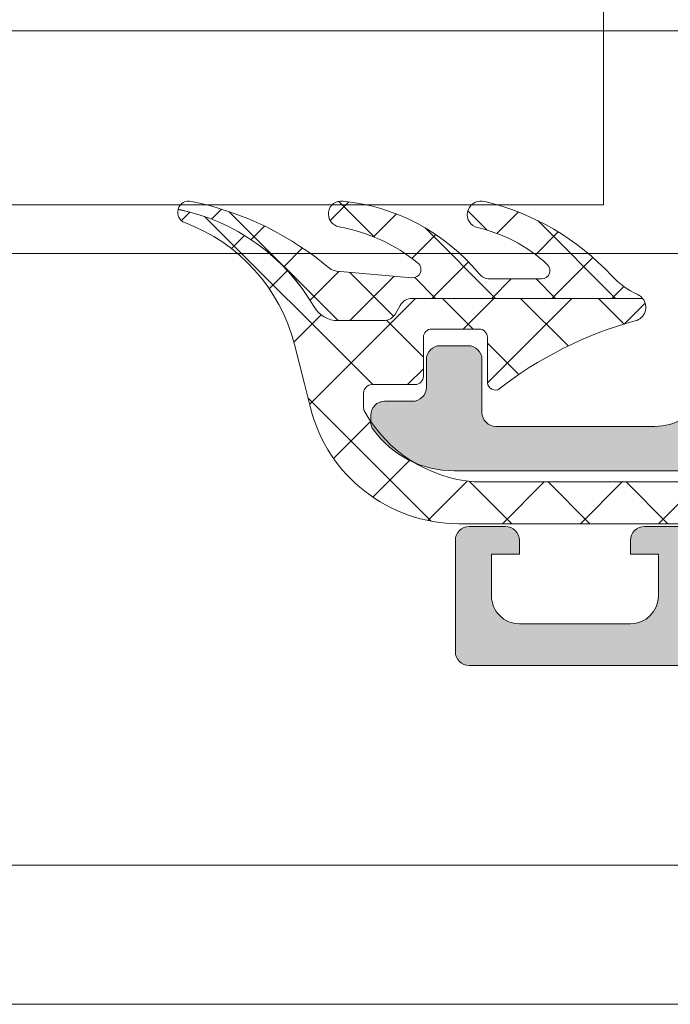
# Model space of a CAD drawing. Header units: millimetres. Extents: x 213386 to 506888, y 183055 to 450952.
# Tile 153 of 256: x 381192 to 381216, y 284292 to 284328. Entities that reach past the tile are written whole.
import ezdxf

# ---------------------------------------------------------------- set-up
doc = ezdxf.new("R2010")
doc.units = ezdxf.units.MM
doc.linetypes.add('ČÁRKOVANÁ', pattern=[19.049999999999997, 12.7, -6.35])
doc.layers.add('FASÁDA DETAILNÍ', color=255, linetype='Continuous', lineweight=0)

msp = doc.modelspace()

# ---------------------------------------------------------------- hatches: boundary and pattern name
at = {"layer": 'FASÁDA DETAILNÍ'}
h = msp.add_hatch(color=256, dxfattribs=at)
edge = h.paths.add_edge_path()
edge.add_arc((381208.6436555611, 284304.8364137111), 0.5000674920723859, 180.0077324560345, 269.9922675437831, ccw=False)
edge.add_line((381208.1435880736, 284304.8363462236), (381208.1435880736, 284308.8363462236))
edge.add_arc((381208.6436555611, 284308.8362787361), 0.5000674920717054, 450.00773245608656, 539.9922675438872, ccw=False)
edge.add_line((381208.6435880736, 284309.3363462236), (381209.9436369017, 284309.3363462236))
edge.add_arc((381209.9436000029, 284308.8363093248), 0.5000369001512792, 360.00422797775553, 449.99577202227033, ccw=False)
edge.add_line((381210.4436369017, 284308.8363462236), (381210.4436369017, 284308.3363462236))
edge.add_line((381210.4436369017, 284308.3363462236), (381209.4436369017, 284308.3363462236))
edge.add_line((381209.4436369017, 284308.3363462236), (381209.4436369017, 284306.8363462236))
edge.add_arc((381210.443599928, 284306.83630925), 0.9999630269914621, 539.9978814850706, 630.0021185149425)
edge.add_line((381210.4436369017, 284305.8363462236), (381214.4436369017, 284305.8363462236))
edge.add_arc((381214.4435600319, 284306.8364230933), 1.000076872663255, 270.0044039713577, 359.9955960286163)
edge.add_line((381215.4436369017, 284306.8363462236), (381215.4436369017, 284308.3363462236))
edge.add_line((381215.4436369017, 284308.3363462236), (381214.4436369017, 284308.3363462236))
edge.add_line((381214.4436369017, 284308.3363462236), (381214.4436369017, 284308.8363462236))
edge.add_arc((381214.9435794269, 284308.8364036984), 0.4999425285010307, 89.9934131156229, 180.0065868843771, ccw=False)
edge.add_line((381214.9436369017, 284309.3363462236), (381217.7436246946, 284309.3363462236))
edge.add_arc((381217.7436246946, 284308.8363462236), 0.5000000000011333, 360.0000000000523, 450.0000000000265, ccw=False)
edge.add_line((381218.2436246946, 284308.8363462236), (381218.2436246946, 284308.6363462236))
edge.add_arc((381217.7436246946, 284308.6363462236), 0.5000000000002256, 269.99999999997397, 359.99999999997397, ccw=False)
edge.add_line((381217.7436246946, 284308.1363462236), (381217.2436246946, 284308.1363462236))
edge.add_arc((381217.2436597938, 284307.6363111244), 0.500035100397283, 450.0040217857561, 539.9959782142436)
edge.add_line((381216.7436246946, 284307.6363462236), (381216.7436246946, 284306.8363431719))
edge.add_arc((381217.2436412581, 284306.8363597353), 0.5000165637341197, 180.0018979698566, 269.9981020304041)
edge.add_line((381217.2436246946, 284306.3363431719), (381248.5436185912, 284306.3363431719))
edge.add_line((381248.5436185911, 284306.3363431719), (381254.5820762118, 284306.7687398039))
edge.add_arc((381254.5436201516, 284307.7679594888), 0.9999594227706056, 272.2040028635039, 359.9999999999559)
edge.add_line((381255.5435795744, 284307.7679594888), (381255.5435795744, 284314.4364116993))
edge.add_arc((381255.0435795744, 284314.4364116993), 0.5000000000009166, 360.0000000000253, 449.9999999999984)
edge.add_line((381255.0435795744, 284314.9364116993), (381254.1435795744, 284314.9364116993))
edge.add_arc((381254.1435795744, 284315.4364116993), 0.5000000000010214, 180.0000000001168, 270.0000000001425, ccw=False)
edge.add_line((381253.6435795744, 284315.4364116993), (381253.6435795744, 284316.8364132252))
edge.add_arc((381253.5647431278, 284317.1039338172), 0.278895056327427, 286.4198764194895, 361.1645893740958)
edge.add_line((381253.8435805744, 284317.1096022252), (381253.8435805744, 284317.5631962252))
edge.add_arc((381253.5647124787, 284317.5688568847), 0.2789255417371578, 358.8371299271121, 433.5754054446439)
edge.add_line((381253.6435795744, 284317.8364002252), (381253.6435795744, 284319.7164112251))
edge.add_arc((381253.9435795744, 284319.7164112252), 0.3000000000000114, 450.00000000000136, 540, ccw=False)
edge.add_line((381253.9435795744, 284320.0164112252), (381254.9235538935, 284320.0164112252))
edge.add_arc((381254.9235538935, 284319.7164112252), 0.2999999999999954, 360.0000000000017, 450.00000000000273, ccw=False)
edge.add_line((381255.2235538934, 284319.7164112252), (381255.2235538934, 284316.9564132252))
edge.add_arc((381255.3435538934, 284316.9564132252), 0.1200000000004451, 539.9999999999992, 630)
edge.add_line((381255.3435538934, 284316.8364132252), (381259.6435795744, 284316.8364132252))
edge.add_arc((381259.6435795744, 284317.3364132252), 0.5000000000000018, 269.9999999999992, 359.9999999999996)
edge.add_line((381260.1435795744, 284317.3364132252), (381260.1435795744, 284318.0364132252))
edge.add_line((381260.1435795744, 284318.0364132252), (381258.7620841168, 284320.4292335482))
edge.add_arc((381258.881699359, 284320.4982934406), 0.1381197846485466, 89.99999999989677, 209.9999999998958, ccw=False)
edge.add_line((381258.881699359, 284320.6364132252), (381262.6435795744, 284320.6364132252))
edge.add_arc((381262.6435795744, 284322.6364132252), 1.999999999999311, 270.0000000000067, 360.0000000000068)
edge.add_line((381264.6435795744, 284322.6364132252), (381264.6435795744, 284323.204408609))
edge.add_arc((381265.1435795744, 284323.204408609), 0.5000000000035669, 505.5209282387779, 539.9999999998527, ccw=False)
edge.add_arc((381268.8530781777, 284320.656935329), 4.999999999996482, 455.34922800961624, 505.5209282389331, ccw=False)
edge.add_arc((381268.4054597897, 284325.4982865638), 0.1381197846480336, 330.00000000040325, 457.70243749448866, ccw=False)
edge.add_line((381268.525075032, 284325.4292266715), (381267.1435795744, 284323.0364063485))
edge.add_line((381267.1435795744, 284323.0364063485), (381267.1435795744, 284322.3364063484))
edge.add_arc((381267.6435795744, 284322.3364063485), 0.5, 540, 630)
edge.add_line((381267.6435795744, 284321.8364063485), (381271.9436052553, 284321.8364063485))
edge.add_arc((381271.9436052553, 284321.9564063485), 0.1199999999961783, 270, 359.9999999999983)
edge.add_line((381272.0636052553, 284321.9564063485), (381272.0636052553, 284324.7164043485))
edge.add_arc((381272.3636052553, 284324.7164043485), 0.2999999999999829, 90, 180.0000000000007, ccw=False)
edge.add_line((381272.3636052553, 284325.0164043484), (381273.3435795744, 284325.0164043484))
edge.add_arc((381273.3435795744, 284324.7164043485), 0.300000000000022, 360.00000000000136, 450, ccw=False)
edge.add_line((381273.6435795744, 284324.7164043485), (381273.6435795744, 284322.8363933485))
edge.add_arc((381273.7224466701, 284322.568850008), 0.2789255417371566, 466.424594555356, 541.1628700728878)
edge.add_line((381273.4435785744, 284322.5631893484), (381273.4435785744, 284322.1095953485))
edge.add_arc((381273.7224160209, 284322.1039269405), 0.2788950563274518, 538.8354106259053, 613.5801235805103)
edge.add_line((381273.6435795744, 284321.8364063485), (381273.6435795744, 284318.8363478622))
edge.add_line((381273.6435795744, 284318.8363478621), (381272.9435072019, 284318.1362449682))
edge.add_line((381272.943507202, 284318.1362449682), (381272.3435010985, 284318.1362449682))
edge.add_line((381272.3435010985, 284318.1362449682), (381272.3435010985, 284319.7362510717))
edge.add_arc((381271.8434916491, 284319.7362416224), 0.5000094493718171, 360.0010827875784, 449.9989172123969)
edge.add_line((381271.8435010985, 284320.2362510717), (381271.4480730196, 284320.2362510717))
edge.add_arc((381271.4480730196, 284319.7362510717), 0.5000000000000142, 450.0000000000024, 465.0000000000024)
edge.add_line((381271.3186634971, 284320.2192139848), (381269.884776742, 284319.8350051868))
edge.add_arc((381270.1435957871, 284318.8690793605), 1.000000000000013, 465.0000000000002, 540.0000000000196)
edge.add_line((381269.1435957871, 284318.8690793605), (381269.1435957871, 284313.1362571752))
edge.add_line((381269.1435957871, 284313.1362571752), (381272.3435010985, 284313.1362571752))
edge.add_line((381272.3435010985, 284313.1362571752), (381272.3435010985, 284313.9362449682))
edge.add_line((381272.3435010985, 284313.9362449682), (381272.943507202, 284313.9362449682))
edge.add_line((381272.943507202, 284313.9362449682), (381273.6434888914, 284312.7238121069))
edge.add_line((381273.6434888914, 284312.7238121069), (381273.6434888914, 284311.6362571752))
edge.add_line((381273.6434888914, 284311.6362571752), (381258.6435795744, 284311.6362571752))
edge.add_arc((381258.6435795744, 284311.1362571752), 0.5000000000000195, 449.9999999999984, 540.0000000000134)
edge.add_line((381258.1435795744, 284311.1362571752), (381258.1435795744, 284305.3363462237))
edge.add_arc((381257.1435795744, 284305.3363462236), 1, 270, 360.00000000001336, ccw=False)
edge.add_line((381257.1435795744, 284304.3363462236), (381208.6435880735, 284304.3363462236))
edge = h.paths.add_edge_path(flags=16)
edge.add_line((381267.5435957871, 284313.9362449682), (381267.5435957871, 284318.3362449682))
edge.add_arc((381267.0435957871, 284318.3362449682), 0.5000000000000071, 360.0000000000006, 449.9999999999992)
edge.add_line((381267.0435957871, 284318.8362449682), (381262.6435957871, 284318.8362449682))
edge.add_arc((381262.6435957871, 284318.3362449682), 0.4999999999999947, 449.9999999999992, 540.0000000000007)
edge.add_line((381262.1435957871, 284318.3362449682), (381262.1435957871, 284313.9362449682))
edge.add_arc((381262.6435957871, 284313.9362449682), 0.5, 540, 630)
edge.add_line((381262.6435957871, 284313.4362449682), (381267.0435957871, 284313.4362449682))
edge.add_arc((381267.0435957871, 284313.9362449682), 0.4999999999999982, 270, 360.0000000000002)
h = msp.add_hatch(dxfattribs=at)
h.set_pattern_fill('ANSI37', color=256, scale=0.48, angle=90, style=0)
h.set_pattern_definition([(135, (393503.1330540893, 283048.1544064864), (-1.077630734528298, -1.077630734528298), []), (225, (393503.1330540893, 283048.1544064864), (1.077630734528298, -1.077630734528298), [])])
edge = h.paths.add_edge_path()
edge.add_arc((381209.3824748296, 284318.737345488), 0.4999992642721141, 219.4073371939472, 269.9999342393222)
edge.add_line((381209.3824742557, 284318.2373462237), (381211.2445712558, 284318.2373462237))
edge.add_arc((381211.2445709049, 284318.5373464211), 0.3000001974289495, 270.0000670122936, 407.3578430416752)
edge.add_arc((381207.677156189, 284314.663551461), 5.566188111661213, 47.35773889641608, 77.80896735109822)
edge.add_arc((381209.0604501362, 284320.547627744), 0.4897187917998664, 72.98602771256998, 244.88275715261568, ccw=False)
edge.add_arc((381207.1145588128, 284312.2078698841), 9.052420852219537, 42.79332113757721, 76.65656128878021, ccw=False)
edge.add_arc((381215.958735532, 284320.3957501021), 2.999999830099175, 222.7932868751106, 245.2450969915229)
edge.add_arc((381214.4929533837, 284317.2169440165), 0.5004751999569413, 39.80643418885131, 65.24482424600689, ccw=False)
edge.add_line((381214.8774242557, 284317.5373462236), (381206.5941452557, 284317.5373462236))
edge.add_arc((381206.5941457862, 284317.0373465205), 0.4999997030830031, 90.00006078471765, 150.0000196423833)
edge.add_line((381206.1611332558, 284317.2873462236), (381205.9879272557, 284316.9873462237))
edge.add_arc((381205.5549147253, 284317.2373459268), 0.4999997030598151, 270.0000607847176, 330.0000196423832, ccw=False)
edge.add_line((381205.5549152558, 284316.7373462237), (381203.9255672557, 284316.7373462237))
edge.add_arc((381203.9255664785, 284317.7373455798), 0.999999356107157, 210.0503388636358, 270.0000445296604, ccw=False)
edge.add_arc((381196.7411857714, 284313.5810187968), 7.300023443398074, 30.05035458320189, 78.71444631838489)
edge.add_arc((381198.5564183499, 284320.6373558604), 0.3999910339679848, 74.99872341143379, 165.1470492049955, ccw=False)
edge.add_arc((381196.4296978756, 284310.1178517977), 11.13157184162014, 49.41303872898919, 78.44234221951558, ccw=False)
edge.add_line((381203.6719142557, 284318.5713832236), (381203.8641312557, 284318.5136822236))
edge.add_line((381203.8641312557, 284318.5136822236), (381206.5813382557, 284318.2758442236))
edge.add_arc((381206.6074972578, 284318.5747015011), 0.2999999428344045, 264.9976449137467, 410.9690488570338)
edge.add_arc((381202.8133252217, 284313.8944753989), 6.324969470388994, 50.96896669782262, 79.52002920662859)
edge.add_arc((381204.0422025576, 284320.5723112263), 0.4650353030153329, 82.4718628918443, 260.2920262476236, ccw=False)
edge.add_arc((381203.3927037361, 284313.8159788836), 7.252239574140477, 39.40751088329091, 84.37832838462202, ccw=False)
h = msp.add_hatch(dxfattribs=at)
h.set_pattern_fill('ANSI37', color=256, scale=0.625, angle=90, style=0)
h.set_pattern_definition([(135, (393503.1330540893, 283048.1544064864), (-1.403165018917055, -1.403165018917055), []), (225, (393503.1330540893, 283048.1544064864), (1.403165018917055, -1.403165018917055), [])])
edge = h.paths.add_edge_path()
edge.add_ellipse((381209.2566727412, 284315.9569080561), major_axis=(-5.039467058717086, 0), ratio=1, start_angle=29.791784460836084, end_angle=85.03553873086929, ccw=False)
edge.add_ellipse((381205.1435882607, 284313.6021078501), major_axis=(-0.3000000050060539, 0), ratio=1, start_angle=0.0006926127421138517, end_angle=29.792172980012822, ccw=False)
edge.add_line((381204.8435882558, 284313.6021042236), (381204.8435852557, 284314.1363882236))
edge.add_ellipse((381205.1435850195, 284314.1363894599), major_axis=(-0.2999997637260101, 0), ratio=1, start_angle=-90.00004512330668, end_angle=0.00023611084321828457, ccw=False)
edge.add_line((381205.1435852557, 284314.4363892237), (381206.6935822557, 284314.4363892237))
edge.add_ellipse((381206.6935746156, 284314.7363998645), major_axis=(-0.3000106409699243, 0), ratio=1, start_angle=90.0014591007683, end_angle=179.9956760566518)
edge.add_line((381206.9935852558, 284314.7363772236), (381206.9935962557, 284316.1363592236))
edge.add_ellipse((381207.2935860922, 284316.1363563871), major_axis=(-0.2999898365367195, 0), ratio=1, start_angle=270.00035075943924, end_angle=359.99945824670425, ccw=False)
edge.add_line((381207.2935842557, 284316.4363462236), (381208.9935962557, 284316.4363462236))
edge.add_ellipse((381208.9935891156, 284316.1363360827), major_axis=(-0.3000101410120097, 0), ratio=1, start_angle=180.0044194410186, end_angle=269.9986363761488, ccw=False)
edge.add_line((381209.2935992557, 284316.1363592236), (381209.2935882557, 284314.5725282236))
edge.add_ellipse((381209.5947473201, 284314.5396712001), major_axis=(-0.3029461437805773, 0), ratio=1, start_angle=-6.22645090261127, end_angle=103.4835773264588)
edge.add_ellipse((381218.2996704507, 284303.2237068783), major_axis=(-14.00076634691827, 0), ratio=1, start_angle=285.30173220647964, end_angle=308.0756200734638, ccw=False)
edge.add_ellipse((381214.4929568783, 284317.2159446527), major_axis=(-0.5004721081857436, 0), ratio=1, start_angle=102.9176085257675, end_angle=219.8066343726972)
edge.add_line((381214.8774242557, 284317.5363462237), (381206.5941452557, 284317.5363462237))
edge.add_ellipse((381206.5941457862, 284317.0363465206), major_axis=(-0.4999997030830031, 0), ratio=1, start_angle=270.0000607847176, end_angle=330.0000196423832)
edge.add_line((381206.1611332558, 284317.2863462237), (381205.9879272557, 284316.9863462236))
edge.add_ellipse((381205.5549147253, 284317.2363459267), major_axis=(-0.4999997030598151, 0), ratio=1, start_angle=90.00006078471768, end_angle=150.0000196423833, ccw=False)
edge.add_line((381205.5549152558, 284316.7363462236), (381203.9255672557, 284316.7363462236))
edge.add_ellipse((381203.9255664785, 284317.7363455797), major_axis=(-0.999999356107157, 0), ratio=1, start_angle=30.05033886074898, end_angle=90.00004452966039, ccw=False)
edge.add_ellipse((381196.7411857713, 284313.5800187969), major_axis=(-7.30002344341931, 0), ratio=1, start_angle=210.0503545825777, end_angle=258.7144463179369)
edge.add_ellipse((381198.5564178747, 284320.6363558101), major_axis=(-0.3999905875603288, 0), ratio=1, start_angle=-14.85297522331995, end_angle=69.49817055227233)
edge.add_ellipse((381196.1823509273, 284314.2872576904), major_axis=(-6.378448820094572, 0), ratio=1, start_angle=194.4525977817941, end_angle=249.49812541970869, ccw=False)
edge.add_line((381202.3589502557, 284315.8791842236), (381202.7225372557, 284314.4684772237))
edge.add_line((381202.7225372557, 284314.4684772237), (381202.9326502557, 284313.6057762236))
edge.add_ellipse((381208.2692729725, 284314.9363412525), major_axis=(-5.499995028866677, 0), ratio=1, start_angle=13.99995496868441, end_angle=90.00003420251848)
edge.add_line((381208.2692762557, 284309.4363462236), (381220.6873042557, 284309.4363462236))
edge.add_line((381220.6873042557, 284309.4363462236), (381222.0503612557, 284309.7239652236))
edge.add_ellipse((381222.1535938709, 284309.2347388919), major_axis=(-0.499999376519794, 0), ratio=1, start_angle=220.2837515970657, end_angle=281.9153007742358, ccw=False)
edge.add_line((381222.5350192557, 284309.5580252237), (381224.1086302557, 284307.7014172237))
edge.add_ellipse((381224.6807692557, 284308.1863467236), major_axis=(-0.7499997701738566, 0), ratio=1, start_angle=40.28370615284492, end_angle=220.2837061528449)
edge.add_line((381225.2529082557, 284308.6712762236), (381223.2936222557, 284310.9829202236))
edge.add_ellipse((381222.5307706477, 284310.3363480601), major_axis=(-0.9999990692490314, 0), ratio=1, start_angle=220.2836986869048, end_angle=281.9152478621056)
edge.add_line((381222.3243062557, 284311.3148012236), (381220.5307692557, 284310.9363462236))
edge.add_line((381220.5307692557, 284310.9363462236), (381208.8205682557, 284310.9363462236))
h = msp.add_hatch(color=256, dxfattribs=at)
edge = h.paths.add_edge_path()
edge.add_line((381222.6435882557, 284313.7363462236), (381222.2703832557, 284314.0363462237))
edge.add_line((381222.2703832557, 284314.0363462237), (381218.2971782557, 284314.0363462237))
edge.add_ellipse((381218.2971798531, 284312.0363390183), major_axis=(-2.000007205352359, 0), ratio=1, start_angle=270.0000457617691, end_angle=299.9999336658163)
edge.add_line((381217.2971782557, 284313.7683972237), (381216.3201262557, 284313.2042952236))
edge.add_ellipse((381215.3201246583, 284314.936353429), major_axis=(-2.000007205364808, 0), ratio=1, start_angle=90.00004576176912, end_angle=119.99993366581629, ccw=False)
edge.add_line((381215.3201262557, 284312.9363462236), (381209.6002922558, 284312.9363462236))
edge.add_ellipse((381209.6002918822, 284313.4363458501), major_axis=(-0.4999996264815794, 0), ratio=1, start_angle=-4.280210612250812e-05, end_angle=90.00004280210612, ccw=False)
edge.add_line((381209.1002922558, 284313.4363462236), (381209.1002922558, 284315.3363462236))
edge.add_ellipse((381208.6005502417, 284315.3366042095), major_axis=(-0.499742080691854, 0), ratio=1, start_angle=179.9704217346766, end_angle=270.0295782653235)
edge.add_line((381208.6002922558, 284315.8363462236), (381207.6002922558, 284315.8363462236))
edge.add_ellipse((381207.6000342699, 284315.3366042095), major_axis=(-0.499742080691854, 0), ratio=1, start_angle=-90.02957826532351, end_angle=0.02957826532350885)
edge.add_line((381207.1002922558, 284315.3363462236), (381207.1002922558, 284314.3363462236))
edge.add_ellipse((381206.6005527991, 284314.3360856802), major_axis=(-0.4997395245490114, 0), ratio=1, start_angle=89.97012836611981, end_angle=180.0298716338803, ccw=False)
edge.add_line((381206.6002922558, 284313.8363462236), (381205.6002922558, 284313.8363462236))
edge.add_ellipse((381205.6000383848, 284313.3365980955), major_axis=(-0.4997481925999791, 0), ratio=1, start_angle=-90.02910612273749, end_angle=0.02887693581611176)
edge.add_line((381205.1002902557, 284313.3363462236), (381205.1002902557, 284313.1033152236))
edge.add_ellipse((381205.6002894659, 284313.1033147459), major_axis=(-0.4999992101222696, 0), ratio=1, start_angle=-5.474165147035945e-05, end_angle=36.24931299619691)
edge.add_ellipse((381208.1002928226, 284314.9363526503), major_axis=(-3.600006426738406, 0), ratio=1, start_angle=36.2493860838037, end_angle=89.99995914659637)
edge.add_line((381208.1002902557, 284311.3363462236), (381218.0435882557, 284311.3363462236))
edge.add_ellipse((381218.0435884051, 284311.5363460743), major_axis=(-0.1999998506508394, 0), ratio=1, start_angle=89.99995719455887, end_angle=180.0000428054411)
edge.add_line((381218.2435882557, 284311.5363462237), (381218.2435882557, 284312.2535672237))
edge.add_line((381218.2435882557, 284312.2535672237), (381218.1026272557, 284312.3944662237))
edge.add_ellipse((381218.243588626, 284312.5363461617), major_axis=(-0.2000000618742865, 0), ratio=1, start_angle=-89.9998939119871, end_angle=45.18607561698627, ccw=False)
edge.add_line((381218.2435882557, 284312.7363462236), (381220.1431572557, 284312.7363462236))
edge.add_line((381220.1431572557, 284312.7363462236), (381224.2218052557, 284313.0506642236))
edge.add_ellipse((381224.1435877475, 284313.5445088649), major_axis=(-0.5000005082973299, 0), ratio=1, start_angle=99.00002276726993, end_angle=179.9999265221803)
edge.add_line((381224.6435882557, 284313.5445082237), (381224.6435882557, 284313.7363462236))
edge.add_ellipse((381224.1435886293, 284313.7363465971), major_axis=(-0.4999996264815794, 0), ratio=1, start_angle=179.9999571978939, end_angle=270.0000428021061)
edge.add_line((381224.1435882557, 284314.2363462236), (381224.0435882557, 284314.2363462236))
edge.add_ellipse((381224.0435881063, 284314.0363463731), major_axis=(-0.1999998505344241, 0), ratio=1, start_angle=-90.00004280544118, end_angle=4.280544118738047e-05)
edge.add_line((381223.8435882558, 284314.0363462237), (381223.8435882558, 284313.7363462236))
edge.add_line((381223.8435882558, 284313.7363462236), (381222.6435882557, 284313.7363462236))

# ---------------------------------------------------------------- linework, layer by layer
for p, q in [((387044.8074328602, 284327.1544343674), (373041.6382373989, 284327.1544343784)), ((393344.8073991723, 284327.1544343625), (373041.6382373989, 284327.1544343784)), ((386073.6006256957, 284327.1544343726), (381213.4690885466, 284327.1544343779)), ((373041.6382373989, 284319.1544487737), (399616.6382373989, 284319.1543827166)), ((380272.1383372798, 284319.1544343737), (386081.1381382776, 284319.1544343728)), ((381208.6435880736, 284309.3363462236), (381209.9436369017, 284309.3363462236)), ((381214.9436369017, 284309.3363462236), (381217.7436246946, 284309.3363462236)), ((381208.1435880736, 284304.8363462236), (381208.1435880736, 284308.8363462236)), ((381210.4436369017, 284308.8363462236), (381210.4436369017, 284308.3363462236)), ((381214.4436369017, 284308.3363462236), (381214.4436369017, 284308.8363462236)), ((381210.4436369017, 284308.3363462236), (381209.4436369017, 284308.3363462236)), ((381209.4436369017, 284308.3363462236), (381209.4436369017, 284306.8363462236)), ((381215.4436369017, 284308.3363462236), (381214.4436369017, 284308.3363462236)), ((381215.4436369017, 284306.8363462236), (381215.4436369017, 284308.3363462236)), ((381210.4436369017, 284305.8363462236), (381214.4436369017, 284305.8363462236)), ((381257.1435795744, 284304.3363462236), (381208.6435880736, 284304.3363462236))]:
    msp.add_line(p, q, dxfattribs=at)
msp.add_lwpolyline([(399616.6382373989, 284292.1544280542), (373036.6382373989, 284292.1544280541), (373036.6382373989, 307972.1544280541), (399616.6382373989, 307972.1544280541)], close=True, dxfattribs=at)
at = {"layer": 'FASÁDA DETAILNÍ', "linetype": 'ČÁRKOVANÁ', "ltscale": 5}
msp.add_lwpolyline([(399611.6382373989, 284297.1544280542), (373041.6382373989, 284297.1544280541), (373041.6382373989, 307967.1544280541), (399611.6382373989, 307967.1544280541)], close=True, dxfattribs=at)
at = {"layer": 'FASÁDA DETAILNÍ'}
for points in [[(380744.8074328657, 284364.9004343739), (380744.8074328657, 284320.9004343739), (380825.7783116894, 284320.9004343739), (381213.4690885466, 284320.9004343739), (381213.4690885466, 284364.9004343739)], [(380744.8074328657, 284320.9004343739), (380744.8074328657, 284364.9004343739), (380825.7783116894, 284364.9004343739), (381213.4690885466, 284364.9004343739), (381213.4690885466, 284320.9004343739)]]:
    msp.add_lwpolyline(points, dxfattribs=at)
msp.add_lwpolyline([(381208.9961492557, 284318.4199312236, 0.224409), (381209.3824742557, 284318.2373462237), (381211.2445712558, 284318.2373462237), (381211.2445712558, 284318.2373462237, 0.683163), (381211.4477962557, 284318.7580262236, 0.133656), (381208.8525782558, 284320.1042162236, -0.931673), (381209.2037442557, 284321.0159132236, -0.148841), (381213.7573072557, 284318.3576842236, 0.0982791), (381214.7025232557, 284317.6714282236, -0.111454), (381214.8774242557, 284317.5373462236), (381206.5941452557, 284317.5373462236), (381206.5941452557, 284317.5373462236, 0.267949), (381206.1611332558, 284317.2873462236), (381205.9879272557, 284316.9873462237), (381205.9879272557, 284316.9873462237, -0.267949), (381205.5549152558, 284316.7373462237), (381203.9255672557, 284316.7373462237), (381203.9255672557, 284316.7373462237, -0.267714), (381203.0599812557, 284317.2365852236, 0.215587), (381198.1697922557, 284320.7398892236, -0.414972), (381198.6599522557, 284321.0237152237, -0.127346), (381203.6719142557, 284318.5713832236), (381203.8641312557, 284318.5136822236), (381206.5813382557, 284318.2758442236), (381206.5813382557, 284318.2758442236, 0.739768), (381206.7964192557, 284318.8077432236, 0.125226), (381203.9637852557, 284320.1139352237, -0.981156), (381204.1031282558, 284321.0333382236, -0.19878), (381208.9961492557, 284318.4199312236)], format="xyb", close=True, dxfattribs=at)
at = {"layer": 'FASÁDA DETAILNÍ', "extrusion": (0, 0, -1)}
for points in [[(-381220.5307692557, 284310.9363462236), (-381208.8205682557, 284310.9363462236), (-381208.8205682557, 284310.9363462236, 0.245826), (-381204.8832382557, 284313.4530512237, 0.130727), (-381204.8435882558, 284313.6021042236), (-381204.8435852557, 284314.1363882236), (-381204.8435852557, 284314.1363882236, 0.414215), (-381205.1435852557, 284314.4363892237), (-381206.6935822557, 284314.4363892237), (-381206.6935822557, 284314.4363892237, -0.414184), (-381206.9935852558, 284314.7363772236), (-381206.9935962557, 284316.1363592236), (-381206.9935962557, 284316.1363592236, 0.414209), (-381207.2935842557, 284316.4363462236), (-381208.9935962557, 284316.4363462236), (-381208.9935962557, 284316.4363462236, 0.414184), (-381209.2935992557, 284316.1363592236), (-381209.2935882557, 284314.5725282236), (-381209.2935882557, 284314.5725282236, -0.51896), (-381209.6653842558, 284314.2450752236, 0.0996982), (-381214.6048372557, 284316.7281382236, -0.559391), (-381214.8774242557, 284317.5363462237), (-381206.5941452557, 284317.5363462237), (-381206.5941452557, 284317.5363462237, -0.267949), (-381206.1611332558, 284317.2863462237), (-381205.9879272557, 284316.9863462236), (-381205.9879272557, 284316.9863462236, 0.267949), (-381205.5549152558, 284316.7363462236), (-381203.9255672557, 284316.7363462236), (-381203.9255672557, 284316.7363462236, 0.267714), (-381203.0599812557, 284317.2355852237, -0.215587), (-381198.1697922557, 284320.7388892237, -0.385623), (-381198.4163262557, 284320.2617002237, 0.244909), (-381202.3589502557, 284315.8791842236), (-381202.7225372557, 284314.4684772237), (-381202.9326502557, 284313.6057762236), (-381202.9326502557, 284313.6057762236, -0.344328), (-381208.2692762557, 284309.4363462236), (-381220.6873042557, 284309.4363462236)], [(-381216.3201262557, 284313.2042952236, 0.131652), (-381215.3201262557, 284312.9363462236), (-381209.6002922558, 284312.9363462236), (-381209.6002922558, 284312.9363462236, 0.414214), (-381209.1002922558, 284313.4363462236), (-381209.1002922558, 284315.3363462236), (-381209.1002922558, 284315.3363462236, -0.414516), (-381208.6002922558, 284315.8363462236), (-381207.6002922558, 284315.8363462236), (-381207.6002922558, 284315.8363462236, -0.414516), (-381207.1002922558, 284315.3363462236), (-381207.1002922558, 284314.3363462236), (-381207.1002922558, 284314.3363462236, 0.414519), (-381206.6002922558, 284313.8363462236), (-381205.6002922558, 284313.8363462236), (-381205.6002922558, 284313.8363462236, -0.41451), (-381205.1002902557, 284313.3363462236), (-381205.1002902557, 284313.1033152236), (-381205.1002902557, 284313.1033152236, -0.1595), (-381205.1970642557, 284312.8076652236, -0.238928), (-381208.1002902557, 284311.3363462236), (-381218.0435882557, 284311.3363462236)]]:
    msp.add_lwpolyline(points, format="xyb", dxfattribs=at)
at = {"layer": 'FASÁDA DETAILNÍ'}
for centre, radius, start, end in [((381208.6436555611, 284308.8362787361), 0.5000674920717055, 90.00773245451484, 179.9922675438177), ((381209.9436000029, 284308.8363093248), 0.5000369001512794, 0.004227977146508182, 89.99577202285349), ((381214.9435794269, 284308.8364036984), 0.4999425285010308, 89.99341311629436, 180.0065868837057), ((381210.443599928, 284306.83630925), 0.999963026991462, 179.9978814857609, 270.0021185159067), ((381214.4435600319, 284306.8364230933), 1.000076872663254, 270.004403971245, 359.995596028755), ((381208.6436555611, 284304.8364137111), 0.5000674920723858, 180.0077324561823, 269.9922675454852)]:
    msp.add_arc(centre, radius, start, end, dxfattribs=at)

doc.saveas('drawing.dxf')
